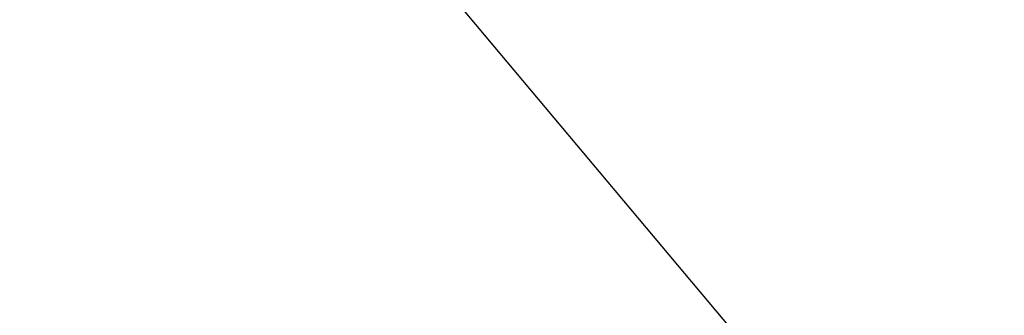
# Model space of a CAD drawing. Extents: x 10527 to 38813, y 13847 to 37526.
# Tile 172 of 256: x 35374.288 to 35374.829, y 36383.737 to 36383.899. Entities that reach past the tile are written whole.
import ezdxf

# ---------------------------------------------------------------- set-up
doc = ezdxf.new("R2010")
doc.units = 0
doc.header["$LTSCALE"] = 0.5
doc.header["$MEASUREMENT"] = 0
doc.linetypes.add('Д_ТРОТ_ТРУБА', pattern=[3, 1.5, -1.5])
doc.layers.add('(025) Дорога', color=7, linetype='Continuous')
doc.layers.add('.', color=7, linetype='Continuous', lineweight=15)

# ---------------------------------------------------------------- blocks, each defined once
blk = doc.blocks.new('gergrgrre')
at = {"layer": '(025) Дорога', "linetype": 'Д_ТРОТ_ТРУБА', "flags": 128}
blk.add_lwpolyline([(360034.85868, 4200791.39214), (360036.73252, 4200790.50116), (360038.76123, 4200786.5526), (360042.50112, 4200778.43328), (360055.49158, 4200753.98786), (360078.80293, 4200711.41078), (360116.36904, 4200649.91548), (360150.8, 4200586.24), (360165.68243, 4200563.025), (360179.515, 4200545.24), (360209.98925, 4200509.4609), (360265.27, 4200443.63), (360306.02616, 4200398.77813), (360384.56482, 4200319.74008), (360425.36654, 4200280.59219), (360454.08745, 4200253.7751), (360461.59627, 4200243.16731), (360473.35616, 4200225.78194), (360486.07235, 4200211.83315), (360495.23317, 4200201.29455)], dxfattribs=at)

msp = doc.modelspace()

# ---------------------------------------------------------------- hatches: boundary and pattern name
at = {"layer": '.', "ltscale": 0.149071}
h = msp.add_hatch(color=256, dxfattribs=at)
h.dxf.hatch_style = 1
h.set_gradient(color1=(255, 255, 255), tint=1)
h.paths.add_polyline_path([(35043.29711, 36082.01318), (36343.29711, 36082.01318), (36343.29711, 37217.01318), (35043.29711, 37217.01318)])
h.paths.add_polyline_path([(35058.29711, 37202.01318), (36328.29711, 37202.01318), (36328.29711, 36097.01318), (35058.29711, 36097.01318)], flags=16)

# ---------------------------------------------------------------- block references
at = {"linetype": 'Continuous'}
msp.add_blockref('gergrgrre', (-324846.94365, -4164111.8779), dxfattribs=at)

doc.saveas('drawing.dxf')
